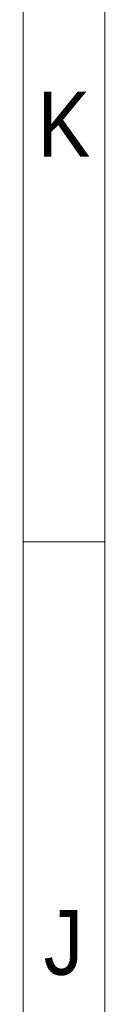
# Model space of a CAD drawing. Header units: millimetres. Extents: x 450 to 25135, y 150 to 17673.
# Tile 64 of 201: x 450 to 600, y 12562 to 14367. Entities that reach past the tile are written whole.
import ezdxf

# ---------------------------------------------------------------- set-up
doc = ezdxf.new("R2010")
doc.units = ezdxf.units.MM
doc.linetypes.add('SLD-Continua', pattern=[0])
doc.styles.add('SLDTEXTSTYLE3', font='GOTHIC.TTF', dxfattribs={"width": 0.913})

msp = doc.modelspace()

# ---------------------------------------------------------------- linework, layer by layer
at = {"color": 7, "linetype": 'SLD-Continua', "lineweight": 18, "ltscale": 30}
for p, q in [((450, 150), (450, 17670)), ((600, 300), (600, 17520)), ((600, 13410), (450, 13410))]:
    msp.add_line(p, q, dxfattribs=at)

# ---------------------------------------------------------------- texts
at = {"color": 7, "linetype": 'Continuous', "lineweight": 0, "ltscale": 30, "char_height": 119.1, "attachment_point": 2, "style": 'SLDTEXTSTYLE3'}
for s, insert in [('K', (524.7, 14235.4)), ('J', (524, 12735.4))]:
    msp.add_mtext(s, dxfattribs=dict(at, insert=insert))

doc.saveas('drawing.dxf')
